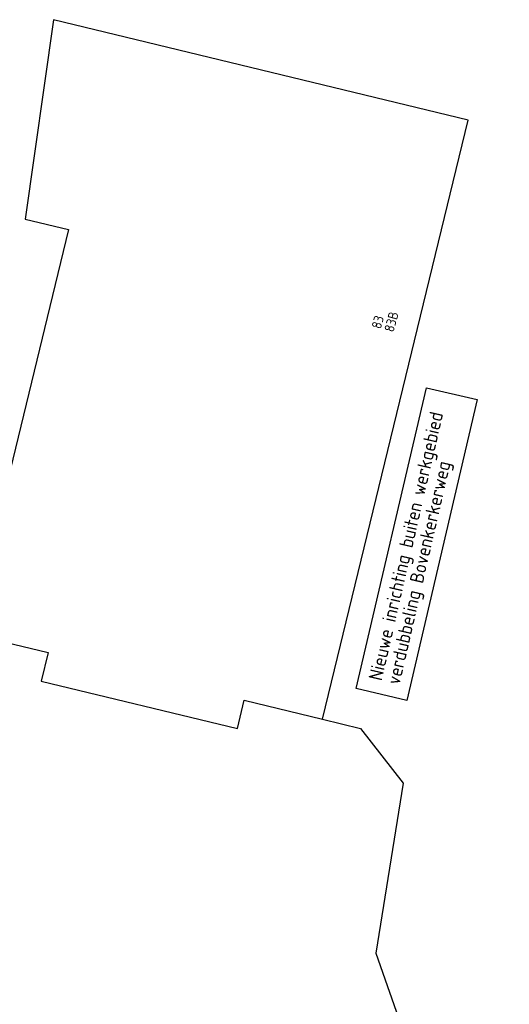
# Model space of a CAD drawing. Header units: metres. Extents: x 116958 to 118326, y 475500 to 477904.
# Tile 125 of 256: x 117539 to 117564, y 476666 to 476716. Entities that reach past the tile are written whole.
import ezdxf

# ---------------------------------------------------------------- set-up
doc = ezdxf.new("R2010")
doc.units = ezdxf.units.M
doc.header["$LTSCALE"] = 0.2
for name, color, linetype in [('B-WE-IE-TERREINAFSCHEIDING_KUNSTMATIG_HEKWERK-G', 252, 'HEKWERK'), ('B-WE-OG-BEBOUWING-GV', 252, 'Continuous'), ('B-WE-OG-HUISNUMMER-T25', 2, 'Continuous'), ('N-WE-VH-AFBREEKLIJN-G', 4, 'Continuous')]:
    doc.layers.add(name, color=color, linetype=linetype)
doc.styles.get("Standard").update_dxf_attribs({"font": 'isocp.shx'})
doc.linetypes.add('HEKWERK', pattern='A,5,-1,[103,standaard.shx,S=0.5,R=0,X=0,Y=0],-1', length=7)

msp = doc.modelspace()

# ---------------------------------------------------------------- linework, layer by layer
at = {"layer": 'B-WE-IE-TERREINAFSCHEIDING_KUNSTMATIG_HEKWERK-G', "flags": 128}
msp.add_lwpolyline([(117554.489, 476680.633), (117556.432, 476680.161), (117558.621, 476677.346), (117557.223, 476668.652), (117559.189, 476662.998), (117561.881, 476660.739), (117564.047, 476660.235), (117559.239, 476639.588), (117546.92, 476644.175), (117538.438, 476652.417), (117528.692, 476658.778), (117521.3, 476661.37), (117519.071, 476662.136)], dxfattribs=at)
at = {"layer": 'B-WE-OG-BEBOUWING-GV', "flags": 128}
msp.add_lwpolyline([(117536.465, 476685.008), (117540.451, 476684.041), (117540.097, 476682.583), (117550.131, 476680.147), (117550.485, 476681.605), (117554.489, 476680.633), (117561.934, 476711.303), (117540.714, 476716.455), (117539.276, 476706.24), (117541.488, 476705.703), (117536.465, 476685.008)], dxfattribs=at)
at = {"layer": 'N-WE-VH-AFBREEKLIJN-G'}
msp.add_lwpolyline([(117556.207, 476682.198), (117559.81, 476697.601), (117562.402, 476696.995), (117558.799, 476681.592)], close=True, dxfattribs=at)

# ---------------------------------------------------------------- texts
at = {"layer": 'B-WE-OG-HUISNUMMER-T25'}
for s, p in [('83B', (117558.119, 476700.42)), ('83', (117557.47, 476700.583))]:
    msp.add_text(s, height=0.5, rotation=74.7, dxfattribs=at).set_placement(p)
at = {"layer": 'N-WE-VH-AFBREEKLIJN-G', "color": 3, "insert": (117557.735, 476682.51), "char_height": 0.7, "attachment_point": 4, "rotation": 77.0612, "line_spacing_factor": 0.8}
msp.add_mtext('Nieuwe inrichting buiten werkgebied\\Pverdubbeling Bovenkerkerweg', dxfattribs=at)

doc.saveas('drawing.dxf')
